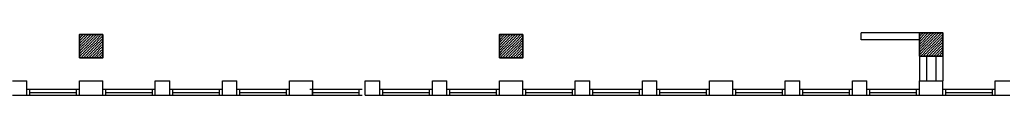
# Model space of a CAD drawing. Header units: millimetres. Extents: x 44889 to 52866, y -11417 to -4315.
# Tile 28 of 74: x 46845 to 47689, y -5557 to -5504. Entities that reach past the tile are written whole.
import ezdxf

# ---------------------------------------------------------------- set-up
doc = ezdxf.new("R2010")
doc.units = ezdxf.units.MM
doc.layers.add('kreskowanie', color=9, linetype='Continuous', lineweight=18)
doc.layers.add('słupy gr0.7', color=9, linetype='Continuous', lineweight=35)
doc.layers.add('Podkład', color=9, linetype='Continuous')

# ---------------------------------------------------------------- blocks, each defined once
blk = doc.blocks.new('słup 2')
at = {"layer": 'kreskowanie'}
h = blk.add_hatch(dxfattribs=at)
h.set_pattern_fill('ANSI36', color=256, style=0)
h.set_pattern_definition([(45, (-1340, -20), (1.683798, 6.173926), [7.9375, -1.5875, 0, -1.5875])])
h.paths.add_polyline_path([(20, -20), (20, 20), (-20, 20), (-20, -20)])
at = {"layer": 'słupy gr0.7'}
blk.add_lwpolyline([(-20, -20), (20, -20), (20, 20), (-20, 20)], close=True, dxfattribs=at)

msp = doc.modelspace()

# ---------------------------------------------------------------- linework, layer by layer
at = {"layer": 'Podkład'}
for p, q in [((47616.02, -5503.52), (47566.02, -5503.52)), ((47566.02, -5509.52), (47566.02, -5503.52)), ((47616.02, -5509.52), (47566.02, -5509.52)), ((47616.02, -5523.52), (47616.02, -5544.63)), ((47622.02, -5523.52), (47622.02, -5544.63)), ((47630.02, -5523.52), (47630.02, -5544.63)), ((47636.02, -5523.52), (47636.02, -5544.63)), ((46838.52, -5544.63), (46851.02, -5544.63)), ((46851.02, -5557.13), (46851.02, -5544.63)), ((46896.02, -5557.13), (46896.02, -5544.63)), ((46896.02, -5544.63), (46916.02, -5544.63)), ((46916.02, -5557.13), (46916.02, -5544.63)), ((46961.02, -5557.13), (46961.02, -5544.63)), ((46961.02, -5544.63), (46973.52, -5544.63)), ((46973.52, -5557.13), (46973.52, -5544.63)), ((47018.52, -5557.13), (47018.52, -5544.63)), ((47018.52, -5544.63), (47031.02, -5544.63)), ((47031.02, -5557.13), (47031.02, -5544.63)), ((47076.02, -5557.13), (47076.02, -5544.63)), ((47076.02, -5544.63), (47096.02, -5544.63)), ((47096.02, -5557.13), (47096.02, -5544.63)), ((47141.02, -5557.13), (47141.02, -5544.63)), ((47141.02, -5544.63), (47153.52, -5544.63)), ((47153.52, -5557.13), (47153.52, -5544.63)), ((47198.52, -5557.13), (47198.52, -5544.63)), ((47198.52, -5544.63), (47211.02, -5544.63)), ((47211.02, -5557.13), (47211.02, -5544.63)), ((47256.02, -5557.13), (47256.02, -5544.63)), ((47256.02, -5544.63), (47276.02, -5544.63)), ((47276.02, -5557.13), (47276.02, -5544.63)), ((47321.02, -5557.13), (47321.02, -5544.63)), ((47321.02, -5544.63), (47333.52, -5544.63)), ((47333.52, -5557.13), (47333.52, -5544.63)), ((47378.52, -5557.13), (47378.52, -5544.63)), ((47378.52, -5544.63), (47391.02, -5544.63)), ((47391.02, -5557.13), (47391.02, -5544.63)), ((47436.02, -5557.13), (47436.02, -5544.63)), ((47436.02, -5544.63), (47456.02, -5544.63)), ((47456.02, -5557.13), (47456.02, -5544.63)), ((47501.02, -5557.13), (47501.02, -5544.63)), ((47501.02, -5544.63), (47513.52, -5544.63)), ((47513.52, -5557.13), (47513.52, -5544.63)), ((47558.52, -5557.13), (47558.52, -5544.63)), ((47558.52, -5544.63), (47571.02, -5544.63)), ((47571.02, -5557.13), (47571.02, -5544.63)), ((47616.02, -5557.13), (47616.02, -5544.63)), ((47616.02, -5544.63), (47636.02, -5544.63)), ((47636.02, -5557.13), (47636.02, -5544.63)), ((47681.02, -5557.13), (47681.02, -5544.63)), ((47681.02, -5544.63), (47693.52, -5544.63)), ((46896.02, -5552.13), (46851.02, -5552.13)), ((46853.52, -5557.13), (46853.52, -5552.13)), ((46893.52, -5557.13), (46893.52, -5552.13)), ((46961.02, -5552.13), (46916.02, -5552.13)), ((46918.52, -5557.13), (46918.52, -5552.13)), ((46958.52, -5557.13), (46958.52, -5552.13)), ((47018.52, -5552.13), (46973.52, -5552.13)), ((46976.02, -5557.13), (46976.02, -5552.13)), ((47016.02, -5557.13), (47016.02, -5552.13)), ((47076.02, -5552.13), (47031.02, -5552.13)), ((47033.52, -5557.13), (47033.52, -5552.13)), ((47073.52, -5557.13), (47073.52, -5552.13)), ((47138.38, -5552.13), (47093.38, -5552.13)), ((47095.88, -5557.13), (47095.88, -5552.13)), ((47135.88, -5557.13), (47135.88, -5552.13)), ((47198.52, -5552.13), (47153.52, -5552.13)), ((47156.02, -5557.13), (47156.02, -5552.13)), ((47196.02, -5557.13), (47196.02, -5552.13)), ((47256.02, -5552.13), (47211.02, -5552.13)), ((47213.52, -5557.13), (47213.52, -5552.13)), ((47253.52, -5557.13), (47253.52, -5552.13)), ((47321.02, -5552.13), (47276.02, -5552.13)), ((47278.52, -5557.13), (47278.52, -5552.13)), ((47318.52, -5557.13), (47318.52, -5552.13)), ((47378.52, -5552.13), (47333.52, -5552.13)), ((47336.02, -5557.13), (47336.02, -5552.13)), ((47376.02, -5557.13), (47376.02, -5552.13)), ((47436.02, -5552.13), (47391.02, -5552.13)), ((47393.52, -5557.13), (47393.52, -5552.13)), ((47433.52, -5557.13), (47433.52, -5552.13)), ((47501.02, -5552.13), (47456.02, -5552.13)), ((47458.52, -5557.13), (47458.52, -5552.13)), ((47498.52, -5557.13), (47498.52, -5552.13)), ((47558.52, -5552.13), (47513.52, -5552.13)), ((47516.02, -5557.13), (47516.02, -5552.13)), ((47556.02, -5557.13), (47556.02, -5552.13)), ((47616.02, -5552.13), (47571.02, -5552.13)), ((47573.52, -5557.13), (47573.52, -5552.13)), ((47613.52, -5557.13), (47613.52, -5552.13)), ((47681.02, -5552.13), (47636.02, -5552.13)), ((47638.52, -5557.13), (47638.52, -5552.13)), ((47678.52, -5557.13), (47678.52, -5552.13)), ((46838.52, -5557.13), (46851.02, -5557.13)), ((46851.02, -5557.13), (46896.02, -5557.13)), ((46853.52, -5554.63), (46893.52, -5554.63)), ((46896.02, -5557.13), (46916.02, -5557.13)), ((46916.02, -5557.13), (46961.02, -5557.13)), ((46918.52, -5554.63), (46958.52, -5554.63)), ((46961.02, -5557.13), (46973.52, -5557.13)), ((46973.52, -5557.13), (47018.52, -5557.13)), ((46976.02, -5554.63), (47016.02, -5554.63)), ((47018.52, -5557.13), (47031.02, -5557.13)), ((47031.02, -5557.13), (47076.02, -5557.13)), ((47033.52, -5554.63), (47073.52, -5554.63)), ((47076.02, -5557.13), (47096.02, -5557.13)), ((47093.38, -5557.13), (47138.38, -5557.13)), ((47095.88, -5554.63), (47135.88, -5554.63)), ((47141.02, -5557.13), (47153.52, -5557.13)), ((47153.52, -5557.13), (47198.52, -5557.13)), ((47156.02, -5554.63), (47196.02, -5554.63)), ((47198.52, -5557.13), (47211.02, -5557.13)), ((47211.02, -5557.13), (47256.02, -5557.13)), ((47213.52, -5554.63), (47253.52, -5554.63)), ((47256.02, -5557.13), (47276.02, -5557.13)), ((47276.02, -5557.13), (47321.02, -5557.13)), ((47278.52, -5554.63), (47318.52, -5554.63)), ((47321.02, -5557.13), (47333.52, -5557.13)), ((47333.52, -5557.13), (47378.52, -5557.13)), ((47336.02, -5554.63), (47376.02, -5554.63)), ((47378.52, -5557.13), (47391.02, -5557.13)), ((47391.02, -5557.13), (47436.02, -5557.13)), ((47393.52, -5554.63), (47433.52, -5554.63)), ((47436.02, -5557.13), (47456.02, -5557.13)), ((47456.02, -5557.13), (47501.02, -5557.13)), ((47458.52, -5554.63), (47498.52, -5554.63)), ((47501.02, -5557.13), (47513.52, -5557.13)), ((47513.52, -5557.13), (47558.52, -5557.13)), ((47516.02, -5554.63), (47556.02, -5554.63)), ((47558.52, -5557.13), (47571.02, -5557.13)), ((47571.02, -5557.13), (47616.02, -5557.13)), ((47573.52, -5554.63), (47613.52, -5554.63)), ((47616.02, -5557.13), (47636.02, -5557.13)), ((47636.02, -5557.13), (47681.02, -5557.13)), ((47638.52, -5554.63), (47678.52, -5554.63)), ((47681.02, -5557.13), (47693.52, -5557.13))]:
    msp.add_line(p, q, dxfattribs=at)

# ---------------------------------------------------------------- block references
at = {"layer": 'Podkład', "xscale": 0.5, "yscale": 0.5, "zscale": 0.5}
for p in [(46906.02, -5515.04), (47266.02, -5515.04), (47626.02, -5513.52)]:
    msp.add_blockref('słup 2', p, dxfattribs=at)

doc.saveas('drawing.dxf')
